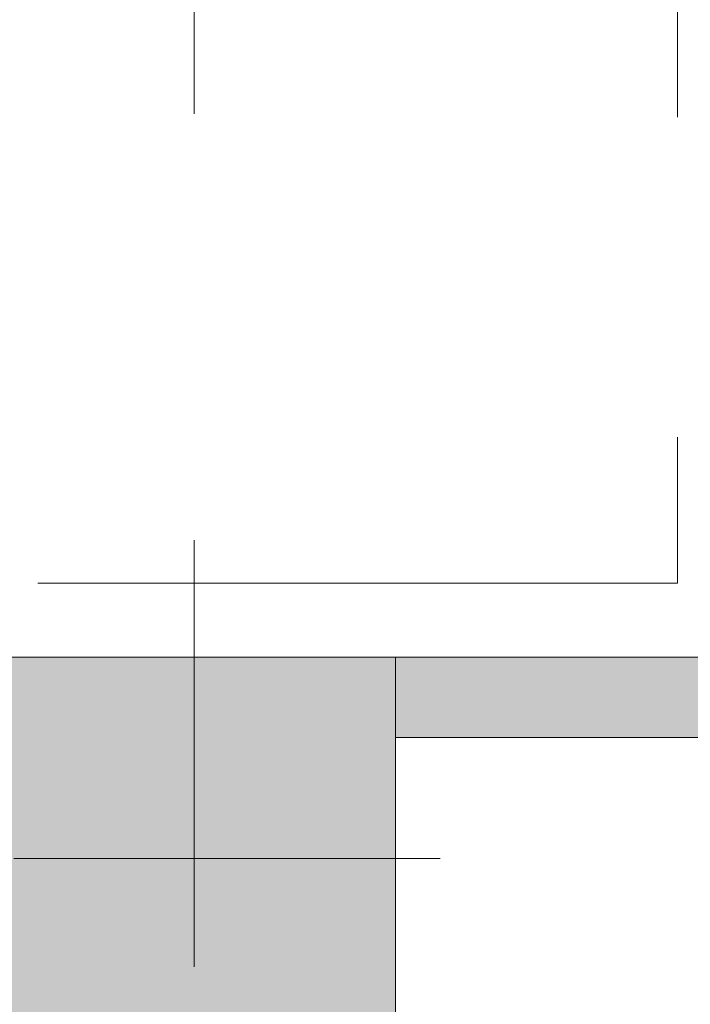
# Model space of a CAD drawing. Header units: centimetres. Extents: x -2424 to 1783, y 5 to 2907.
# Tile 16 of 99: x -626 to -576, y 1357 to 1431. Entities that reach past the tile are written whole.
import ezdxf

# ---------------------------------------------------------------- set-up
doc = ezdxf.new("R2010")
doc.units = ezdxf.units.CM
doc.linetypes.add('Hidden', pattern=[71.4375, 47.625, -23.8125])
doc.linetypes.add('Oś', pattern=[222.25, 127, -31.75, 31.75, -31.75])
for name, color, linetype, lineweight in [('A-DETL', 90, 'Continuous', 9), ('A-WALL', 113, 'Continuous', 13), ('S-COLS', 52, 'Continuous', 13), ('S-GRID', 1, 'Continuous', 13)]:
    doc.layers.add(name, color=color, linetype=linetype, lineweight=lineweight)
doc.layers.add('A-WALL-PATT', color=111, linetype='Continuous', lineweight=13, plot=False)

msp = doc.modelspace()

# ---------------------------------------------------------------- hatches: boundary and pattern name
at = {"layer": 'S-COLS', "lineweight": 9}
msp.add_hatch(color=251, dxfattribs=at).paths.add_polyline_path([(-597.623, 1353.326), (-597.623, 1383.326), (-627.623, 1383.326), (-627.623, 1353.326)], flags=0)

# ---------------------------------------------------------------- linework, layer by layer
at = {"layer": 'A-DETL', "color": 251, "linetype": 'Hidden', "lineweight": 9}
for p, q in [((-576.623, 1828.326), (-576.623, 1388.826)), ((-576.623, 1388.826), (-1227.623, 1388.826))]:
    msp.add_line(p, q, dxfattribs=at)
at = {"layer": 'A-WALL', "color": 251, "lineweight": 9}
for p, q in [((-555.623, 1383.326), (-597.623, 1383.326)), ((-597.623, 1377.326), (-567.623, 1377.326))]:
    msp.add_line(p, q, dxfattribs=at)
at = {"layer": 'A-WALL-PATT', "color": 251, "linetype": 'Continuous', "lineweight": 9, "extrusion": (0, 0, -1)}
for points in [[(582.691, 1377.326), (597.623, 1383.326), (597.623, 1377.326)], [(597.623, 1383.326), (582.691, 1377.326), (567.623, 1383.326)], [(567.623, 1383.326), (582.691, 1377.326), (567.623, 1377.326)]]:
    msp.add_solid(points, dxfattribs=at)
at = {"layer": 'S-COLS', "color": 251, "lineweight": 9}
for p, q in [((-597.623, 1383.326), (-627.623, 1383.326)), ((-597.623, 1353.326), (-597.623, 1383.326))]:
    msp.add_line(p, q, dxfattribs=at)
at = {"layer": 'S-GRID', "color": 251, "linetype": 'Oś', "lineweight": 9}
for p, q in [((-612.623, 2884.269), (-612.623, 27.126)), ((1342.46, 1368.326), (-1368.763, 1368.326))]:
    msp.add_line(p, q, dxfattribs=at)

doc.saveas('drawing.dxf')
